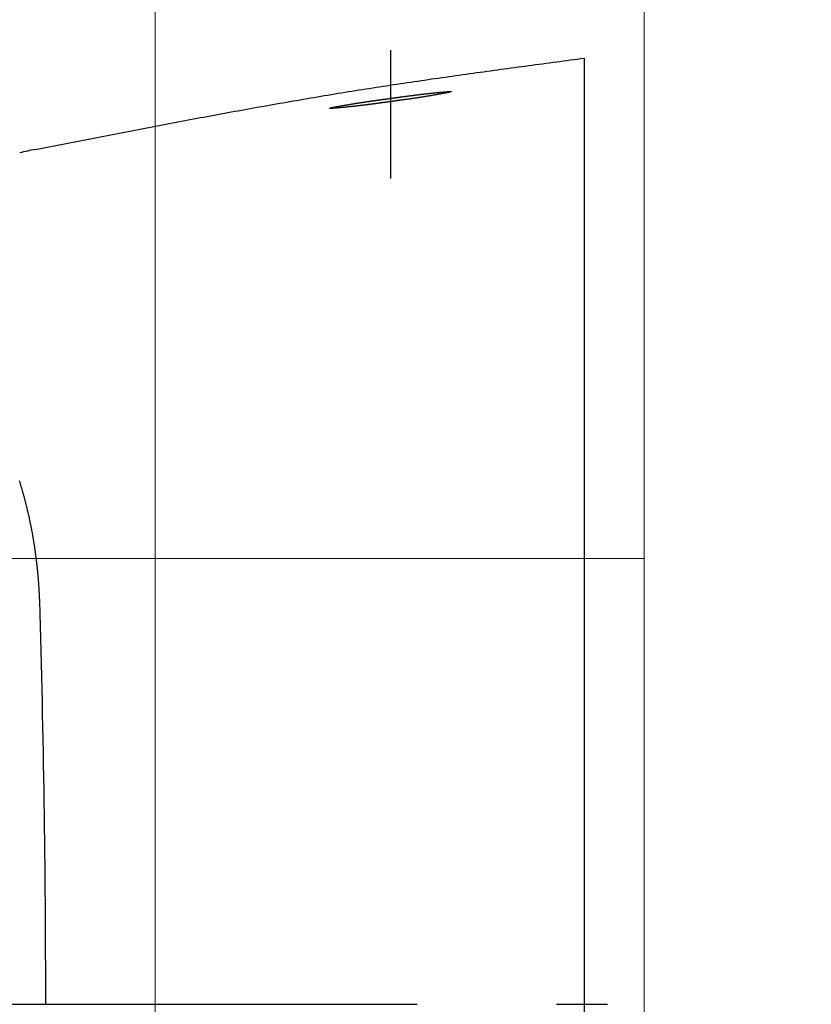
# Model space of a CAD drawing. Header units: millimetres. Extents: x -604189 to 881711, y -381903 to -7297.
# Tile 207 of 256: x -587876 to -587734, y -164962 to -164785. Entities that reach past the tile are written whole.
import ezdxf

# ---------------------------------------------------------------- set-up
doc = ezdxf.new("R2010")
doc.units = ezdxf.units.MM
doc.header["$LTSCALE"] = 100
for name, pattern in [('0.5_0.5', [1, 0.5, -0.5]), ('ACAD_ISO04W100', [30.5, 24, -3, 0.5, -3]), ('CENTER', [2, 1.25, -0.25, 0.25, -0.25])]:
    doc.linetypes.add(name, pattern=pattern)
doc.layers.get('Defpoints').update_dxf_attribs({"color": 30})
doc.layers.add('Konstrukcja - Ściany zew_Nr_Pióra__1', color=155, linetype='Continuous', lineweight=35)
doc.layers.add('strop osie', color=80, linetype='ACAD_ISO04W100', lineweight=5)
doc.layers.add('OPIS', color=7, linetype='Continuous')
doc.styles.get("Standard").update_dxf_attribs({"font": 'romans.shx', "width": 0.5})
doc.dimstyles.new('1 50', dxfattribs={"dimtxt": 150, "dimasz": 80, "dimexe": 1, "dimexo": 1, "dimgap": 20, "dimtad": 1, "dimdec": 0, "dimlfac": 0.1, "dimtxsty": 'Standard', "dimblk": 'ARCHTICK', "dimcen": 200, "dimclrd": 2, "dimadec": 1, "dimazin": 0, "dimtfac": 1, "dimtdec": 0, "dimtmove": 0, "dimatfit": 3, "dimldrblk": 'ARCHTICK', "dimfxl": 120, "dimfxlon": 1, "dimtfill": 1, "dimarcsym": 0})

# ---------------------------------------------------------------- blocks, each defined once
blk = doc.blocks.new('_ArchTick')
at = {"layer": 'strop osie', "color": 0, "const_width": 0.15}
blk.add_lwpolyline([(-0.5, -0.5), (0.5, 0.5)], dxfattribs=at)
blk = doc.blocks.new('*D3294')
at = {"layer": 'Defpoints', "color": 0, "linetype": 'ByBlock', "lineweight": 5, "transparency": 16777216}
for p in [(-595783.13, -159420.3), (-593748.92, -159420.3), (-552118.94, -179940.3)]:
    blk.add_point(p, dxfattribs=at)
at = {"layer": 'OPIS', "color": 0, "linetype": 'Continuous', "lineweight": -2, "transparency": 16777216}
for p, q in [((-595723.13, -159420.3), (-595784.13, -159420.3)), ((-595723.13, -179940.3), (-595784.13, -179940.3))]:
    blk.add_line(p, q, dxfattribs=at)
at = {"layer": 'OPIS', "color": 2, "lineweight": -2, "transparency": 16777216}
blk.add_line((-595783.13, -179940.3), (-595783.13, -159420.3), dxfattribs=at)
at = {"layer": 'OPIS', "color": 2, "linetype": 'ByBlock', "lineweight": -2, "transparency": 16777216, "xscale": 80, "yscale": 80, "zscale": 80}
for p, rotation in [((-595783.13, -159420.3), 90), ((-595783.13, -179940.3), 270)]:
    blk.add_blockref('_ArchTick', p, dxfattribs=dict(at, rotation=rotation))
at = {"layer": 'OPIS', "color": 0, "linetype": 'ByBlock', "lineweight": 13, "transparency": 16777216, "insert": (-595878.13, -169680.3), "char_height": 150, "attachment_point": 5, "rotation": 90, "bg_fill": 3, "box_fill_scale": 1.1, "bg_fill_color": 256, "bg_fill_true_color": 13158600, "bg_fill_transparency": 0}
blk.add_mtext('2052', dxfattribs=at)

msp = doc.modelspace()

# ---------------------------------------------------------------- hatches: boundary and pattern name
at = {"layer": 'OPIS', "linetype": 'ByBlock', "lineweight": 15}
h = msp.add_hatch(dxfattribs=at)
h.set_pattern_fill('ANSI37', color=0, scale=80, angle=45)
h.set_pattern_definition([(90, (-306927.96, 32475.8), (-254, 0), []), (180, (-306927.96, 32475.8), (-3e-14, -254), [])])
edge = h.paths.add_edge_path()
edge.add_arc((-587934.09, -167378.93), 50, 0, 90)
edge.add_line((-587934.09, -167328.93), (-588139.09, -167328.93))
edge.add_arc((-588139.09, -167378.93), 50, 89.9996, 180)
edge.add_line((-588189.09, -167378.93), (-588189.09, -167822.93))
edge.add_arc((-588139.09, -167822.93), 50, 180, 270)
edge.add_line((-588139.09, -167872.93), (-587934.09, -167872.93))
edge.add_arc((-587934.09, -167822.93), 50, 270.0014, 360)
edge.add_line((-587884.09, -167822.93), (-587884.09, -167378.93))
edge = h.paths.add_edge_path()
edge.add_arc((-587934.09, -167378.93), 50, 0, 90)
edge.add_line((-587934.09, -167328.93), (-588139.09, -167328.93))
edge.add_arc((-588139.09, -167378.93), 50, 89.9996, 180)
edge.add_line((-588189.09, -167378.93), (-588189.09, -167822.93))
edge.add_arc((-588139.09, -167822.93), 50, 180, 270)
edge.add_line((-588139.09, -167872.93), (-587934.09, -167872.93))
edge.add_arc((-587934.09, -167822.93), 50, 270.0014, 360)
edge.add_line((-587884.09, -167822.93), (-587884.09, -167378.93))
edge = h.paths.add_edge_path()
edge.add_line((-588244.09, -167300.93), (-587769.09, -167300.93))
edge.add_line((-587769.09, -167300.93), (-587769.09, -167900.93))
edge.add_line((-587769.09, -167900.93), (-588243.79, -167900.93))
edge.add_arc((-588244.09, -167892.94), 8, 180, 272.1285, ccw=False)
edge.add_line((-588252.09, -167892.94), (-588252.09, -167308.93))
edge.add_arc((-588244.09, -167308.93), 8, 90.0036, 180, ccw=False)
h.paths.add_polyline_path([(-589864.93, -164217.83), (-589865, -164223.09), (-589865.08, -164228.35), (-589865.16, -164233.62), (-589865.24, -164238.88), (-589865.32, -164244.14), (-589865.4, -164249.41), (-589865.49, -164254.67), (-589865.58, -164259.93), (-589865.67, -164265.19), (-589865.77, -164270.46), (-589865.86, -164275.72), (-589865.96, -164280.98), (-589866.06, -164286.24), (-589866.17, -164291.51), (-589866.28, -164296.77), (-589866.39, -164302.03), (-589866.5, -164307.29), (-589866.61, -164312.56), (-589866.73, -164317.82), (-589866.85, -164323.08), (-589866.97, -164328.34), (-589867.1, -164333.6), (-589867.22, -164338.87), (-589867.35, -164344.13), (-589867.49, -164349.39), (-589867.62, -164354.65), (-589867.76, -164359.91), (-589867.9, -164365.17), (-589868.04, -164370.44), (-589868.19, -164375.7), (-589868.34, -164380.96), (-589868.49, -164386.22), (-589868.64, -164391.48), (-589868.8, -164396.74), (-589868.95, -164402), (-590219.49, -164402), (-590219.66, -164396.2), (-590219.83, -164390.39), (-590220, -164384.59), (-590220.17, -164378.78), (-590220.33, -164372.98), (-590220.49, -164367.17), (-590220.64, -164361.36), (-590220.8, -164355.56), (-590220.95, -164349.75), (-590221.09, -164343.95), (-590221.23, -164338.14), (-590221.37, -164332.33), (-590221.51, -164326.53), (-590221.65, -164320.72), (-590221.78, -164314.91), (-590221.9, -164309.11), (-590222.03, -164303.3), (-590222.15, -164297.49), (-590222.27, -164291.69), (-590222.38, -164285.88), (-590222.5, -164280.07), (-590222.61, -164274.27), (-590222.71, -164268.46), (-590222.82, -164262.65), (-590222.92, -164256.85), (-590223.01, -164251.04), (-590223.11, -164245.23), (-590223.2, -164239.42), (-590223.29, -164233.62), (-590223.37, -164227.81), (-590223.45, -164222), (-590223.53, -164216.2), (-590223.61, -164210.39), (-590223.68, -164204.58), (-590223.75, -164198.77), (-590223.82, -164192.97), (-590223.88, -164187.16), (-590223.94, -164181.35), (-590224, -164175.54), (-590224.05, -164169.74), (-590224.1, -164163.93), (-590224.15, -164158.12), (-590224.19, -164152.31), (-590224.23, -164146.5), (-590224.27, -164140.7), (-590224.3, -164134.89), (-590224.33, -164129.08), (-590224.36, -164123.27), (-590224.39, -164117.46), (-590224.41, -164111.66), (-590224.44, -164105.85), (-590224.46, -164100.04), (-590224.47, -164094.23), (-590224.48, -164088.43), (-590224.47, -164082.62), (-590224.45, -164076.81), (-590224.41, -164071), (-590224.35, -164065.19), (-590224.27, -164059.39), (-590224.17, -164053.58), (-590224.05, -164047.77), (-590223.92, -164041.97), (-590223.76, -164036.16), (-590223.58, -164030.36), (-590223.38, -164024.55), (-590223.16, -164018.75), (-590222.91, -164012.94), (-590222.64, -164007.14), (-590222.34, -164001.34), (-590222.01, -163995.54), (-590221.64, -163989.75), (-590221.24, -163983.95), (-590220.8, -163978.16), (-590220.3, -163972.38), (-590219.75, -163966.59), (-590219.13, -163960.82), (-590218.42, -163955.06), (-590217.6, -163949.31), (-590216.67, -163943.57), (-590215.6, -163937.87), (-590214.36, -163932.19), (-590212.94, -163926.56), (-590211.3, -163920.99), (-590209.42, -163915.5), (-590207.25, -163910.11), (-590204.74, -163904.87), (-590201.87, -163899.82), (-590198.58, -163895.04), (-590194.85, -163890.59), (-590190.67, -163886.56), (-590186.11, -163882.98), (-590181.22, -163879.83), (-590176.1, -163877.11), (-590170.78, -163874.76), (-590165.34, -163872.76), (-590159.78, -163871.06), (-590154.15, -163869.64), (-590148.47, -163868.44), (-590142.75, -163867.44), (-590137, -163866.6), (-590131.23, -163865.9), (-590125.46, -163865.3), (-590119.67, -163864.78), (-590113.88, -163864.33), (-590108.09, -163863.96), (-590102.29, -163863.65), (-590096.49, -163863.39), (-590090.68, -163863.19), (-590084.87, -163863.03), (-590079.07, -163862.91), (-590073.26, -163862.82), (-590067.45, -163862.76), (-590061.65, -163862.73), (-590055.84, -163862.71), (-590050.03, -163862.7), (-590044.22, -163862.7), (-590038.96, -163862.7), (-590033.69, -163862.7), (-590028.43, -163862.72), (-590023.17, -163862.74), (-590017.9, -163862.79), (-590012.64, -163862.85), (-590007.38, -163862.94), (-590002.12, -163863.06), (-589996.86, -163863.22), (-589991.6, -163863.41), (-589986.34, -163863.64), (-589981.08, -163863.92), (-589975.83, -163864.25), (-589970.58, -163864.63), (-589965.33, -163865.08), (-589960.1, -163865.59), (-589954.86, -163866.17), (-589949.64, -163866.85), (-589944.44, -163867.64), (-589939.26, -163868.58), (-589934.12, -163869.68), (-589929.01, -163870.97), (-589923.97, -163872.47), (-589919.01, -163874.23), (-589914.15, -163876.26), (-589909.44, -163878.59), (-589904.9, -163881.25), (-589900.58, -163884.27), (-589896.55, -163887.65), (-589892.86, -163891.39), (-589889.53, -163895.47), (-589886.57, -163899.82), (-589883.95, -163904.39), (-589881.64, -163909.11), (-589879.61, -163913.97), (-589877.82, -163918.92), (-589876.24, -163923.94), (-589874.85, -163929.02), (-589873.64, -163934.14), (-589872.56, -163939.29), (-589871.62, -163944.47), (-589870.78, -163949.66), (-589870.05, -163954.88), (-589869.4, -163960.1), (-589868.82, -163965.33), (-589868.3, -163970.57), (-589867.84, -163975.81), (-589867.42, -163981.06), (-589867.04, -163986.31), (-589866.69, -163991.56), (-589866.36, -163996.81), (-589866.07, -164002.07), (-589865.8, -164007.32), (-589865.55, -164012.58), (-589865.32, -164017.84), (-589865.12, -164023.1), (-589864.93, -164028.36), (-589864.76, -164033.62), (-589864.61, -164038.88), (-589864.47, -164044.14), (-589864.35, -164049.41), (-589864.25, -164054.67), (-589864.17, -164059.93), (-589864.1, -164065.19), (-589864.04, -164070.46), (-589864, -164075.72), (-589863.98, -164080.98), (-589863.96, -164086.25), (-589863.96, -164091.51), (-589863.97, -164096.77), (-589863.99, -164102.04), (-589864.01, -164107.3), (-589864.03, -164112.56), (-589864.06, -164117.83), (-589864.08, -164123.09), (-589864.11, -164128.35), (-589864.13, -164133.62), (-589864.16, -164138.88), (-589864.2, -164144.14), (-589864.23, -164149.41), (-589864.27, -164154.67), (-589864.31, -164159.93), (-589864.35, -164165.2), (-589864.4, -164170.46), (-589864.45, -164175.72), (-589864.5, -164180.99), (-589864.55, -164186.25), (-589864.61, -164191.51), (-589864.67, -164196.78), (-589864.73, -164202.04), (-589864.79, -164207.3), (-589864.86, -164212.57)])
h.paths.add_polyline_path([(-590463.92, -164407.05), (-587763.92, -164407.05), (-587763.92, -162910.78), (-590463.92, -162910.78)])
h.paths.add_polyline_path([(-590295.72, -164839.22), (-590289.91, -164839.13), (-590284.1, -164839.03), (-590278.3, -164838.94), (-590272.49, -164838.85), (-590266.68, -164838.77), (-590260.87, -164838.69), (-590255.07, -164838.61), (-590249.26, -164838.53), (-590243.45, -164838.46), (-590237.64, -164838.39), (-590231.84, -164838.32), (-590226.03, -164838.26), (-590220.22, -164838.2), (-590214.41, -164838.14), (-590208.61, -164838.09), (-590202.8, -164838.04), (-590196.99, -164837.99), (-590191.18, -164837.95), (-590185.37, -164837.91), (-590179.57, -164837.87), (-590173.76, -164837.84), (-590167.95, -164837.81), (-590162.14, -164837.78), (-590156.34, -164837.75), (-590150.53, -164837.73), (-590144.72, -164837.7), (-590138.91, -164837.68), (-590133.1, -164837.67), (-590127.3, -164837.66), (-590121.49, -164837.67), (-590115.68, -164837.69), (-590109.87, -164837.73), (-590104.06, -164837.79), (-590098.26, -164837.87), (-590092.45, -164837.97), (-590086.64, -164838.09), (-590080.84, -164838.22), (-590075.03, -164838.38), (-590069.23, -164838.56), (-590063.42, -164838.76), (-590057.62, -164838.98), (-590051.81, -164839.23), (-590046.01, -164839.5), (-590040.21, -164839.8), (-590034.41, -164840.13), (-590028.62, -164840.5), (-590022.82, -164840.9), (-590017.03, -164841.35), (-590011.25, -164841.84), (-590005.46, -164842.39), (-589999.69, -164843.01), (-589993.93, -164843.72), (-589988.18, -164844.54), (-589982.44, -164845.47), (-589976.74, -164846.54), (-589971.06, -164847.78), (-589965.43, -164849.2), (-589959.86, -164850.84), (-589954.37, -164852.72), (-589948.98, -164854.9), (-589943.74, -164857.4), (-589938.69, -164860.27), (-589933.91, -164863.56), (-589929.46, -164867.29), (-589925.43, -164871.47), (-589921.85, -164876.04), (-589918.7, -164880.92), (-589915.98, -164886.04), (-589913.63, -164891.36), (-589911.63, -164896.8), (-589909.93, -164902.36), (-589908.51, -164907.99), (-589907.31, -164913.67), (-589906.31, -164919.39), (-589905.47, -164925.14), (-589904.77, -164930.91), (-589904.17, -164936.68), (-589903.65, -164942.47), (-589903.2, -164948.26), (-589902.83, -164954.05), (-589902.52, -164959.85), (-589902.26, -164965.66), (-589902.06, -164971.46), (-589901.9, -164977.27), (-589901.78, -164983.07), (-589901.69, -164988.88), (-589901.63, -164994.69), (-589901.6, -165000.5), (-589901.58, -165006.3), (-589901.57, -165012.11), (-589901.57, -165017.92), (-589901.57, -165023.18), (-589901.57, -165028.45), (-589901.59, -165033.71), (-589901.61, -165038.97), (-589901.66, -165044.24), (-589901.72, -165049.5), (-589901.81, -165054.76), (-589901.93, -165060.02), (-589902.09, -165065.29), (-589902.28, -165070.55), (-589902.51, -165075.8), (-589902.79, -165081.06), (-589903.12, -165086.31), (-589903.5, -165091.56), (-589903.95, -165096.81), (-589904.46, -165102.05), (-589905.04, -165107.28), (-589905.72, -165112.5), (-589906.51, -165117.7), (-589907.45, -165122.88), (-589908.55, -165128.03), (-589909.84, -165133.13), (-589911.34, -165138.17), (-589913.1, -165143.13), (-589915.13, -165147.99), (-589917.46, -165152.71), (-589920.12, -165157.24), (-589923.14, -165161.56), (-589926.52, -165165.59), (-589930.26, -165169.28), (-589934.34, -165172.61), (-589938.69, -165175.57), (-589943.26, -165178.19), (-589947.98, -165180.5), (-589952.84, -165182.53), (-589957.79, -165184.32), (-589962.81, -165185.9), (-589967.89, -165187.29), (-589973.01, -165188.51), (-589978.16, -165189.58), (-589983.34, -165190.52), (-589988.53, -165191.36), (-589993.75, -165192.09), (-589998.97, -165192.74), (-590004.2, -165193.32), (-590009.44, -165193.84), (-590014.68, -165194.3), (-590019.93, -165194.72), (-590025.18, -165195.1), (-590030.43, -165195.46), (-590035.68, -165195.78), (-590040.94, -165196.07), (-590046.19, -165196.34), (-590051.45, -165196.59), (-590056.71, -165196.82), (-590061.97, -165197.03), (-590067.23, -165197.21), (-590072.49, -165197.38), (-590077.75, -165197.53), (-590083.01, -165197.67), (-590088.28, -165197.79), (-590093.54, -165197.89), (-590098.8, -165197.97), (-590104.06, -165198.05), (-590109.33, -165198.1), (-590114.59, -165198.14), (-590119.85, -165198.17), (-590125.12, -165198.18), (-590130.38, -165198.18), (-590135.64, -165198.17), (-590140.91, -165198.15), (-590146.17, -165198.13), (-590151.43, -165198.11), (-590156.7, -165198.08), (-590161.96, -165198.06), (-590167.22, -165198.03), (-590172.49, -165198.01), (-590177.75, -165197.98), (-590183.01, -165197.94), (-590188.28, -165197.91), (-590193.54, -165197.87), (-590198.8, -165197.83), (-590204.07, -165197.79), (-590209.33, -165197.74), (-590214.59, -165197.69), (-590219.86, -165197.64), (-590225.12, -165197.59), (-590230.38, -165197.53), (-590235.65, -165197.47), (-590240.91, -165197.41), (-590246.17, -165197.35), (-590251.44, -165197.28), (-590256.7, -165197.21), (-590261.96, -165197.14), (-590267.23, -165197.06), (-590272.49, -165196.99), (-590277.75, -165196.91), (-590283.01, -165196.82), (-590288.28, -165196.74), (-590293.54, -165196.65), (-590298.8, -165196.56), (-590304.06, -165196.47), (-590309.33, -165196.38), (-590314.59, -165196.28), (-590319.85, -165196.18), (-590325.11, -165196.08), (-590330.38, -165195.97), (-590335.64, -165195.86), (-590340.9, -165195.76), (-590346.16, -165195.64), (-590351.43, -165195.53), (-590356.69, -165195.41), (-590361.95, -165195.29), (-590367.21, -165195.17), (-590372.47, -165195.04), (-590377.74, -165194.92), (-590383, -165194.79), (-590388.26, -165194.65), (-590393.52, -165194.52), (-590398.78, -165194.38), (-590404.04, -165194.24), (-590409.31, -165194.1), (-590414.57, -165193.95), (-590419.83, -165193.8), (-590425.09, -165193.65), (-590430.35, -165193.5), (-590435.61, -165193.35), (-590440.87, -165193.19), (-590440.87, -164842.65), (-590435.07, -164842.48), (-590429.26, -164842.31), (-590423.46, -164842.14), (-590417.65, -164841.97), (-590411.85, -164841.81), (-590406.04, -164841.65), (-590400.23, -164841.5), (-590394.43, -164841.35), (-590388.62, -164841.2), (-590382.82, -164841.05), (-590377.01, -164840.91), (-590371.2, -164840.77), (-590365.4, -164840.63), (-590359.59, -164840.5), (-590353.78, -164840.36), (-590347.98, -164840.24), (-590342.17, -164840.11), (-590336.37, -164839.99), (-590330.56, -164839.87), (-590324.75, -164839.76), (-590318.94, -164839.64), (-590313.14, -164839.53), (-590307.33, -164839.43), (-590301.52, -164839.32)])
edge = h.paths.add_edge_path()
edge.add_arc((-590093.92, -162268.54), 50, 0, 90.0004)
edge.add_line((-590093.92, -162218.54), (-590298.92, -162218.54))
edge.add_arc((-590298.92, -162268.54), 50, 90.0009, 180)
edge.add_line((-590348.92, -162268.54), (-590348.92, -162712.54))
edge.add_arc((-590298.92, -162712.54), 50, 180, 270.0022)
edge.add_line((-590298.92, -162762.54), (-590093.92, -162762.54))
edge.add_arc((-590093.92, -162712.54), 50, 270.0009, 360)
edge.add_line((-590043.92, -162712.54), (-590043.92, -162268.54))
edge = h.paths.add_edge_path()
edge.add_arc((-590093.92, -161668.54), 50, 0, 90.0004)
edge.add_line((-590093.92, -161618.54), (-590298.92, -161618.54))
edge.add_arc((-590298.92, -161668.54), 50, 90.0009, 180)
edge.add_line((-590348.92, -161668.54), (-590348.92, -162112.54))
edge.add_arc((-590298.92, -162112.54), 50, 180, 270.0022)
edge.add_line((-590298.92, -162162.54), (-590093.92, -162162.54))
edge.add_arc((-590093.92, -162112.54), 50, 270.0009, 360)
edge.add_line((-590043.92, -162112.54), (-590043.92, -161668.54))
h.paths.add_polyline_path([(-590463.92, -162790.54), (-587763.92, -162790.54), (-587763.92, -161590.54), (-590463.92, -161590.54)])
edge = h.paths.add_edge_path()
edge.add_arc((-588139.09, -168270), 50, 89.9996, 180)
edge.add_line((-588189.09, -168270), (-588189.09, -168714))
edge.add_arc((-588139.09, -168714), 50, 180, 270)
edge.add_line((-588139.09, -168764), (-587934.09, -168764))
edge.add_arc((-587934.09, -168714), 50, 270.0014, 360)
edge.add_line((-587884.09, -168714), (-587884.09, -168270))
edge.add_arc((-587934.09, -168270), 50, 0, 90)
edge.add_line((-587934.09, -168220), (-588139.09, -168220))
edge = h.paths.add_edge_path()
edge.add_arc((-587934.09, -169161.08), 50, 0, 90)
edge.add_line((-587934.09, -169111.08), (-588139.09, -169111.08))
edge.add_arc((-588139.09, -169161.08), 50, 89.9996, 180)
edge.add_line((-588189.09, -169161.08), (-588189.09, -169605.08))
edge.add_arc((-588139.09, -169605.08), 50, 180, 270)
edge.add_line((-588139.09, -169655.08), (-587934.09, -169655.08))
edge.add_arc((-587934.09, -169605.08), 50, 270.0014, 360)
edge.add_line((-587884.09, -169605.08), (-587884.09, -169161.08))
edge = h.paths.add_edge_path()
edge.add_arc((-588139.09, -170052.15), 50, 89.9996, 180)
edge.add_line((-588189.09, -170052.15), (-588189.09, -170496.15))
edge.add_arc((-588139.09, -170496.15), 50, 180, 270)
edge.add_line((-588139.09, -170546.15), (-587934.09, -170546.15))
edge.add_arc((-587934.09, -170496.15), 50, 270.0014, 360)
edge.add_line((-587884.09, -170496.15), (-587884.09, -170052.15))
edge.add_arc((-587934.09, -170052.15), 50, 0, 90)
edge.add_line((-587934.09, -170002.15), (-588139.09, -170002.15))
edge = h.paths.add_edge_path()
edge.add_arc((-588139.09, -170943.22), 50, 89.9996, 180)
edge.add_line((-588189.09, -170943.22), (-588189.09, -171387.22))
edge.add_arc((-588139.09, -171387.22), 50, 180, 270)
edge.add_line((-588139.09, -171437.22), (-587934.09, -171437.22))
edge.add_arc((-587934.09, -171387.22), 50, 270.0014, 360)
edge.add_line((-587884.09, -171387.22), (-587884.09, -170943.22))
edge.add_arc((-587934.09, -170943.22), 50, 0, 90)
edge.add_line((-587934.09, -170893.22), (-588139.09, -170893.22))
h.paths.add_polyline_path([(-587763.92, -164527.29), (-590463.92, -164527.29), (-590463.92, -171970.3), (-587763.92, -171970.3)])

# ---------------------------------------------------------------- linework, layer by layer
at = {"layer": 'Konstrukcja - Ściany zew_Nr_Pióra__1', "color": 0, "linetype": 'Continuous', "lineweight": 18}
msp.add_line((-587763.92, -165730.54), (-587763.92, -161590.54), dxfattribs=at)

# ---------------------------------------------------------------- next in the draw order: dimensions: what is measured, and where the dimension line sits
at = {"layer": 'OPIS', "color": 0, "linetype": 'ByBlock', "lineweight": 13}
dim = msp.add_linear_dim(base=(-595783.13, -159420.3), p1=(-552118.94, -179940.3), p2=(-593748.92, -159420.3), angle=90, dimstyle='1 50', override={"dimtmove": 1, "dimfxl": 60, "dimarcsym": 1}, dxfattribs=at)
dim.commit()
dim.dimension.update_dxf_attribs({"geometry": '*D3294', "text_midpoint": (-595878.13, -169680.3)})

# ---------------------------------------------------------------- next in the draw order: hatches: boundary and pattern name
at = {"layer": 'OPIS', "linetype": '0.5_0.5', "lineweight": 13}
h = msp.add_hatch(dxfattribs=at)
h.set_pattern_fill('ANSI37', color=0, scale=130)
h.set_pattern_definition([(45, (-597218.54, 256668.8), (-291.85832, 291.85832), []), (135, (-597218.54, 256668.8), (-291.85832, -291.85832), [])])
edge = h.paths.add_edge_path(flags=16)
edge.add_line((-570958.92, -168985.28), (-571058.92, -168985.28))
edge.add_line((-571058.92, -168985.28), (-572598.92, -168985.28))
edge.add_line((-572598.92, -168985.28), (-572598.92, -170470.3))
edge.add_line((-572598.92, -170470.3), (-570825.76, -170470.3))
edge.add_arc((-570508.92, -170339.1), 342.94, 180, 202.4936, ccw=False)
edge.add_arc((-570508.92, -170339.1), 342.94, 90, 180, ccw=False)
edge.add_line((-570508.92, -169996.16), (-570508.92, -169764.7))
edge.add_arc((-570058.92, -168985.28), 900, 180, 240, ccw=False)
edge = h.paths.add_edge_path(flags=17)
edge.add_line((-569358.92, -170085.28), (-569358.92, -168985.28))
edge.add_line((-569358.92, -168985.28), (-569358.92, -168985.28))
edge.add_line((-569358.92, -168985.28), (-569958.92, -168985.28))
edge.add_line((-569958.92, -168985.28), (-570058.92, -168985.28))
edge.add_line((-570058.92, -168985.28), (-570058.92, -168925.28))
edge.add_line((-570058.92, -168925.28), (-569958.92, -168925.28))
edge.add_line((-569958.92, -168925.28), (-569958.92, -168865.28))
edge.add_line((-569958.92, -168865.28), (-569358.92, -168865.28))
edge.add_line((-569358.92, -168865.28), (-569358.92, -166865.28))
edge.add_line((-569358.92, -166865.28), (-574098.92, -166865.29))
edge.add_line((-574098.92, -166865.29), (-574098.91, -171970.3))
edge.add_line((-574098.91, -171970.3), (-572608.91, -171970.3))
edge.add_line((-572608.91, -171970.3), (-571504.91, -170590.3))
edge.add_line((-571504.91, -170590.3), (-572718.92, -170590.3))
edge.add_line((-572718.92, -170590.3), (-572718.92, -168865.28))
edge.add_line((-572718.92, -168865.28), (-571058.92, -168865.28))
edge.add_line((-571058.92, -168865.28), (-571058.92, -168925.28))
edge.add_line((-571058.92, -168925.28), (-570958.92, -168925.28))
edge.add_line((-570958.92, -168925.28), (-570958.92, -168985.28))
edge.add_arc((-570058.92, -168985.28), 900, 180, 240)
edge.add_line((-570508.92, -169764.7), (-570508.92, -169996.16))
edge.add_arc((-570508.92, -170339.1), 342.94, 0, 90, ccw=False)
edge.add_arc((-570508.92, -170339.1), 342.94, 208.9799, 360, ccw=False)
edge.add_line((-570808.91, -170505.25), (-570808.91, -171171.09))
edge.add_arc((-570808.91, -171220.3), 49.21, 0, 90, ccw=False)
edge.add_arc((-570808.91, -171220.3), 49.21, 270, 360, ccw=False)
edge.add_line((-570808.91, -171269.51), (-570808.91, -171970.3))
edge.add_line((-570808.91, -171970.3), (-569358.91, -171970.3))
edge.add_line((-569358.91, -171970.3), (-569358.92, -170085.28))
h.paths.add_polyline_path([(-561118.92, -159870.3), (-590334.66, -159870.3), (-590334.66, -161470.3), (-562318.92, -161470.3), (-562318.92, -172095.29), (-561118.92, -172095.29), (-561118.92, -168350.3), (-552073.92, -168350.3), (-552073.92, -167150.3), (-561118.92, -167150.3)])
h.paths.add_polyline_path([(-572856.93, -169813.68), (-569451.07, -169813.68), (-569451.07, -169408.68), (-572856.93, -169408.68)], flags=16)

# ---------------------------------------------------------------- next in the draw order: linework, layer by layer
at = {"color": 0, "linetype": 'ByBlock'}
msp.add_lwpolyline([(-587774.73, -164792.15), (-587774.73, -165132.16)], dxfattribs=at)
for points in [[(-587873.31, -164808.57, 0.024582), (-587876.1, -164809.19)], [(-587871.42, -164962.15, 0.007517), (-587872.51, -164889.66)]]:
    msp.add_lwpolyline(points, format="xyb", dxfattribs=at)
at = {"color": 0}
for points in [[(-587873.31, -164808.57, 0), (-587872.69, -164808.45, 0), (-587872.07, -164808.33, 0), (-587871.45, -164808.21, 0), (-587870.84, -164808.09, 0), (-587870.22, -164807.97, 0), (-587869.6, -164807.85, 0), (-587868.99, -164807.72, 0), (-587868.37, -164807.6, 0), (-587867.75, -164807.48, 0), (-587867.13, -164807.36, 0), (-587866.52, -164807.24, 0), (-587865.9, -164807.12, 0), (-587865.28, -164807, 0), (-587864.67, -164806.88, 0), (-587864.05, -164806.76, 0), (-587863.43, -164806.64, 0), (-587862.81, -164806.52, 0), (-587862.2, -164806.39, 0), (-587861.58, -164806.27, 0), (-587860.96, -164806.15, 0), (-587860.35, -164806.03, 0), (-587859.73, -164805.91, 0), (-587859.11, -164805.79, 0), (-587858.49, -164805.67, 0), (-587857.88, -164805.55, 0), (-587857.26, -164805.43, 0), (-587856.64, -164805.31, 0), (-587856.02, -164805.2, 0), (-587855.41, -164805.08, 0), (-587854.79, -164804.96, 0), (-587854.17, -164804.84, 0), (-587853.55, -164804.72, 0), (-587852.94, -164804.6, 0), (-587852.32, -164804.48, 0), (-587851.7, -164804.36, 0), (-587851.08, -164804.25, 0), (-587850.47, -164804.13, 0), (-587849.85, -164804.01, 0), (-587849.23, -164803.89, 0), (-587848.61, -164803.78, 0), (-587848, -164803.66, 0), (-587847.38, -164803.54, 0), (-587846.76, -164803.42, 0), (-587846.14, -164803.31, 0), (-587845.52, -164803.19, 0), (-587844.91, -164803.08, 0), (-587844.29, -164802.96, 0), (-587843.67, -164802.84, 0), (-587843.05, -164802.73, 0), (-587842.43, -164802.61, 0), (-587841.82, -164802.5, 0), (-587841.2, -164802.38, 0), (-587840.58, -164802.27, 0), (-587839.96, -164802.16, 0), (-587839.34, -164802.04, 0), (-587838.73, -164801.93, 0), (-587838.11, -164801.82, 0), (-587837.49, -164801.7, 0), (-587836.87, -164801.59, 0), (-587836.25, -164801.48, 0), (-587835.63, -164801.37, 0), (-587835.01, -164801.25, 0), (-587834.4, -164801.14, 0), (-587833.78, -164801.03, 0), (-587833.16, -164800.92, 0), (-587832.54, -164800.81, 0), (-587831.92, -164800.7, 0), (-587831.3, -164800.59, 0), (-587830.68, -164800.48, 0), (-587830.06, -164800.37, 0), (-587829.44, -164800.26, 0), (-587828.83, -164800.15, 0), (-587828.21, -164800.05, 0), (-587827.59, -164799.94, 0), (-587826.97, -164799.83, 0), (-587826.35, -164799.73, 0), (-587825.73, -164799.62, 0), (-587825.11, -164799.51, 0), (-587824.49, -164799.41, 0), (-587823.87, -164799.3, 0), (-587823.25, -164799.2, 0), (-587822.63, -164799.09, 0), (-587822.01, -164798.99, 0), (-587821.39, -164798.88, 0), (-587820.77, -164798.78, 0), (-587820.15, -164798.68, 0), (-587819.53, -164798.58, 0), (-587818.91, -164798.47, 0), (-587818.29, -164798.37, 0), (-587817.67, -164798.27, 0), (-587817.05, -164798.17, 0), (-587816.43, -164798.07, 0), (-587815.81, -164797.97, 0), (-587815.19, -164797.87, 0), (-587814.57, -164797.77, 0), (-587813.95, -164797.68, 0), (-587813.32, -164797.58, 0), (-587812.7, -164797.48, 0), (-587812.08, -164797.38, 0), (-587811.46, -164797.29, 0), (-587810.84, -164797.19, 0), (-587810.22, -164797.1, 0), (-587809.6, -164797, 0), (-587808.98, -164796.91, 0), (-587808.35, -164796.81, 0), (-587807.73, -164796.72, 0), (-587807.11, -164796.63, 0), (-587806.49, -164796.53, 0), (-587805.87, -164796.44, 0), (-587805.25, -164796.35, 0), (-587804.62, -164796.26, 0), (-587804, -164796.17, 0), (-587803.38, -164796.08, 0), (-587802.76, -164795.99, 0), (-587802.14, -164795.89, 0), (-587801.51, -164795.81, 0), (-587800.89, -164795.72, 0), (-587800.27, -164795.63, 0), (-587799.65, -164795.54, 0), (-587799.02, -164795.45, 0), (-587798.4, -164795.36, 0), (-587797.78, -164795.27, 0), (-587797.16, -164795.18, 0), (-587796.53, -164795.1, 0), (-587795.91, -164795.01, 0), (-587795.29, -164794.92, 0), (-587794.67, -164794.84, 0), (-587794.04, -164794.75, 0), (-587793.42, -164794.66, 0), (-587792.8, -164794.58, 0), (-587792.18, -164794.49, 0), (-587791.55, -164794.41, 0), (-587790.93, -164794.32, 0), (-587790.31, -164794.24, 0), (-587789.68, -164794.15, 0), (-587789.06, -164794.07, 0), (-587788.44, -164793.98, 0), (-587787.81, -164793.9, 0), (-587787.19, -164793.81, 0), (-587786.57, -164793.73, 0), (-587785.95, -164793.65, 0), (-587785.32, -164793.56, 0), (-587784.7, -164793.48, 0), (-587784.08, -164793.4, 0), (-587783.45, -164793.31, 0), (-587782.83, -164793.23, 0), (-587782.21, -164793.15, 0), (-587781.58, -164793.06, 0), (-587780.96, -164792.98, 0), (-587780.34, -164792.9, 0), (-587779.71, -164792.81, 0), (-587779.09, -164792.73, 0), (-587778.47, -164792.65, 0), (-587777.84, -164792.57, 0), (-587777.22, -164792.48, 0), (-587776.6, -164792.4, 0), (-587775.97, -164792.32, 0), (-587775.35, -164792.24, 0), (-587774.73, -164792.15, 0)], [(-587812.66, -164799.81, 0), (-587812.57, -164799.79, 0), (-587812.47, -164799.78, 0), (-587812.38, -164799.77, 0), (-587812.29, -164799.75, 0), (-587812.2, -164799.74, 0), (-587812.11, -164799.73, 0), (-587812.02, -164799.72, 0), (-587811.93, -164799.7, 0), (-587811.84, -164799.69, 0), (-587811.75, -164799.68, 0), (-587811.67, -164799.67, 0), (-587811.58, -164799.66, 0), (-587811.49, -164799.65, 0), (-587811.41, -164799.63, 0), (-587811.32, -164799.62, 0), (-587811.24, -164799.61, 0), (-587811.15, -164799.6, 0), (-587811.07, -164799.59, 0), (-587810.98, -164799.58, 0), (-587810.9, -164799.57, 0), (-587810.81, -164799.55, 0), (-587810.73, -164799.54, 0), (-587810.65, -164799.53, 0), (-587810.57, -164799.52, 0), (-587810.48, -164799.51, 0), (-587810.4, -164799.5, 0), (-587810.32, -164799.49, 0), (-587810.24, -164799.48, 0), (-587810.16, -164799.47, 0), (-587810.07, -164799.45, 0), (-587809.99, -164799.44, 0), (-587809.91, -164799.43, 0), (-587809.83, -164799.42, 0), (-587809.75, -164799.41, 0), (-587809.67, -164799.4, 0), (-587809.59, -164799.39, 0), (-587809.51, -164799.38, 0), (-587809.43, -164799.37, 0), (-587809.34, -164799.35, 0), (-587809.26, -164799.34, 0), (-587809.18, -164799.33, 0), (-587809.1, -164799.32, 0), (-587809.02, -164799.31, 0), (-587808.94, -164799.3, 0), (-587808.86, -164799.29, 0), (-587808.78, -164799.28, 0), (-587808.69, -164799.26, 0), (-587808.61, -164799.25, 0), (-587808.53, -164799.24, 0), (-587808.45, -164799.23, 0), (-587808.36, -164799.22, 0), (-587808.28, -164799.21, 0), (-587808.2, -164799.19, 0), (-587808.11, -164799.18, 0), (-587808.03, -164799.17, 0), (-587807.95, -164799.16, 0), (-587807.86, -164799.15, 0), (-587807.78, -164799.14, 0), (-587807.69, -164799.12, 0), (-587807.6, -164799.11, 0), (-587807.52, -164799.1, 0), (-587807.43, -164799.09, 0), (-587807.34, -164799.08, 0), (-587807.25, -164799.06, 0), (-587807.17, -164799.05, 0), (-587807.08, -164799.04, 0), (-587806.99, -164799.03, 0), (-587806.9, -164799.01, 0), (-587806.81, -164799, 0), (-587806.72, -164798.99, 0), (-587806.62, -164798.98, 0), (-587806.53, -164798.96, 0), (-587806.44, -164798.95, 0), (-587806.34, -164798.94, 0), (-587806.25, -164798.93, 0), (-587806.15, -164798.91, 0), (-587806.06, -164798.9, 0), (-587805.96, -164798.89, 0), (-587805.86, -164798.88, 0), (-587805.76, -164798.86, 0), (-587805.66, -164798.85, 0), (-587805.56, -164798.84, 0), (-587805.46, -164798.83, 0), (-587805.36, -164798.81, 0), (-587805.26, -164798.8, 0), (-587805.15, -164798.79, 0), (-587805.05, -164798.77, 0), (-587804.94, -164798.76, 0), (-587804.84, -164798.75, 0), (-587804.73, -164798.73, 0), (-587804.62, -164798.72, 0), (-587804.51, -164798.71, 0), (-587804.4, -164798.69, 0), (-587804.29, -164798.68, 0), (-587804.17, -164798.67, 0), (-587804.06, -164798.65, 0), (-587803.94, -164798.64, 0), (-587803.83, -164798.63, 0), (-587803.71, -164798.61, 0), (-587803.59, -164798.6, 0), (-587803.47, -164798.59, 0), (-587803.35, -164798.57, 0), (-587803.23, -164798.56, 0), (-587803.1, -164798.55, 0), (-587802.98, -164798.53, 0), (-587802.85, -164798.52, 0), (-587802.72, -164798.5, 0), (-587802.59, -164798.49, 0), (-587802.46, -164798.48, 0), (-587802.33, -164798.46, 0), (-587802.2, -164798.45, 0), (-587802.06, -164798.43, 0), (-587801.93, -164798.42, 0), (-587801.79, -164798.41, 0), (-587801.65, -164798.39, 0), (-587801.51, -164798.38, 0), (-587801.37, -164798.36, 0), (-587801.23, -164798.35, 0), (-587801.08, -164798.34, 0), (-587800.94, -164798.32, 0), (-587800.8, -164798.31, 0), (-587800.67, -164798.29, 0), (-587800.53, -164798.28, 0), (-587800.39, -164798.27, 0), (-587800.26, -164798.26, 0), (-587800.13, -164798.25, 0), (-587800, -164798.23, 0), (-587799.88, -164798.22, 0), (-587799.76, -164798.21, 0), (-587799.64, -164798.2, 0), (-587799.53, -164798.2, 0), (-587799.42, -164798.19, 0), (-587799.32, -164798.18, 0), (-587799.22, -164798.17, 0), (-587799.13, -164798.17, 0), (-587799.05, -164798.16, 0), (-587798.97, -164798.16, 0), (-587798.9, -164798.16, 0), (-587798.83, -164798.16, 0), (-587798.78, -164798.16, 0), (-587798.73, -164798.16, 0), (-587798.69, -164798.16, 0), (-587798.66, -164798.16, 0), (-587798.64, -164798.17, 0), (-587798.63, -164798.17, 0), (-587798.63, -164798.18, 0), (-587798.64, -164798.19, 0), (-587798.65, -164798.2, 0), (-587798.68, -164798.21, 0), (-587798.72, -164798.22, 0), (-587798.76, -164798.23, 0), (-587798.81, -164798.25, 0), (-587798.87, -164798.26, 0), (-587798.94, -164798.28, 0), (-587799.01, -164798.3, 0), (-587799.1, -164798.31, 0), (-587799.18, -164798.33, 0), (-587799.28, -164798.35, 0), (-587799.38, -164798.37, 0), (-587799.48, -164798.39, 0), (-587799.59, -164798.42, 0), (-587799.7, -164798.44, 0), (-587799.82, -164798.46, 0), (-587799.94, -164798.48, 0), (-587800.07, -164798.51, 0), (-587800.2, -164798.53, 0), (-587800.33, -164798.55, 0), (-587800.46, -164798.58, 0), (-587800.6, -164798.6, 0), (-587800.73, -164798.63, 0), (-587800.87, -164798.65, 0), (-587801.01, -164798.68, 0), (-587801.15, -164798.7, 0), (-587801.29, -164798.73, 0), (-587801.43, -164798.75, 0), (-587801.57, -164798.77, 0), (-587801.71, -164798.8, 0), (-587801.85, -164798.82, 0), (-587801.99, -164798.84, 0), (-587802.12, -164798.87, 0), (-587802.25, -164798.89, 0), (-587802.39, -164798.91, 0), (-587802.52, -164798.93, 0), (-587802.65, -164798.96, 0), (-587802.77, -164798.98, 0), (-587802.9, -164799, 0), (-587803.03, -164799.02, 0), (-587803.15, -164799.04, 0), (-587803.27, -164799.06, 0), (-587803.4, -164799.08, 0), (-587803.52, -164799.1, 0), (-587803.64, -164799.12, 0), (-587803.75, -164799.13, 0), (-587803.87, -164799.15, 0), (-587803.99, -164799.17, 0), (-587804.1, -164799.19, 0), (-587804.21, -164799.21, 0), (-587804.33, -164799.22, 0), (-587804.44, -164799.24, 0), (-587804.55, -164799.26, 0), (-587804.66, -164799.27, 0), (-587804.76, -164799.29, 0), (-587804.87, -164799.31, 0), (-587804.98, -164799.32, 0), (-587805.08, -164799.34, 0), (-587805.19, -164799.35, 0), (-587805.29, -164799.37, 0), (-587805.39, -164799.39, 0), (-587805.49, -164799.4, 0), (-587805.59, -164799.41, 0), (-587805.69, -164799.43, 0), (-587805.79, -164799.44, 0), (-587805.89, -164799.46, 0), (-587805.99, -164799.47, 0), (-587806.08, -164799.49, 0), (-587806.18, -164799.5, 0), (-587806.28, -164799.51, 0), (-587806.37, -164799.53, 0), (-587806.46, -164799.54, 0), (-587806.56, -164799.55, 0), (-587806.65, -164799.57, 0), (-587806.74, -164799.58, 0), (-587806.83, -164799.59, 0), (-587806.92, -164799.6, 0), (-587807.01, -164799.62, 0), (-587807.1, -164799.63, 0), (-587807.19, -164799.64, 0), (-587807.28, -164799.65, 0), (-587807.36, -164799.66, 0), (-587807.45, -164799.68, 0), (-587807.54, -164799.69, 0), (-587807.62, -164799.7, 0), (-587807.71, -164799.71, 0), (-587807.8, -164799.72, 0), (-587807.88, -164799.73, 0), (-587807.96, -164799.74, 0), (-587808.05, -164799.76, 0), (-587808.13, -164799.77, 0), (-587808.22, -164799.78, 0), (-587808.3, -164799.79, 0), (-587808.38, -164799.8, 0), (-587808.47, -164799.81, 0), (-587808.55, -164799.82, 0), (-587808.63, -164799.83, 0), (-587808.71, -164799.85, 0), (-587808.79, -164799.86, 0), (-587808.88, -164799.87, 0), (-587808.96, -164799.88, 0), (-587809.04, -164799.89, 0), (-587809.12, -164799.9, 0), (-587809.2, -164799.91, 0), (-587809.28, -164799.92, 0), (-587809.36, -164799.93, 0), (-587809.44, -164799.94, 0), (-587809.53, -164799.96, 0)], [(-587809.53, -164799.96, 0), (-587809.59, -164799.96, 0), (-587809.66, -164799.97, 0), (-587809.72, -164799.98, 0), (-587809.79, -164799.99, 0), (-587809.85, -164800, 0), (-587809.92, -164800.01, 0), (-587809.99, -164800.02, 0), (-587810.05, -164800.03, 0), (-587810.12, -164800.04, 0), (-587810.19, -164800.05, 0), (-587810.25, -164800.06, 0), (-587810.32, -164800.07, 0), (-587810.39, -164800.08, 0), (-587810.45, -164800.08, 0), (-587810.52, -164800.09, 0), (-587810.59, -164800.1, 0), (-587810.65, -164800.11, 0), (-587810.72, -164800.12, 0), (-587810.79, -164800.13, 0), (-587810.86, -164800.14, 0), (-587810.93, -164800.15, 0), (-587810.99, -164800.16, 0), (-587811.06, -164800.17, 0), (-587811.13, -164800.18, 0), (-587811.2, -164800.19, 0), (-587811.27, -164800.2, 0), (-587811.34, -164800.21, 0), (-587811.41, -164800.22, 0), (-587811.48, -164800.23, 0), (-587811.55, -164800.24, 0), (-587811.62, -164800.25, 0), (-587811.69, -164800.26, 0), (-587811.76, -164800.27, 0), (-587811.83, -164800.28, 0), (-587811.91, -164800.29, 0), (-587811.98, -164800.3, 0), (-587812.05, -164800.31, 0), (-587812.12, -164800.32, 0), (-587812.2, -164800.33, 0), (-587812.27, -164800.34, 0), (-587812.35, -164800.35, 0), (-587812.42, -164800.36, 0), (-587812.5, -164800.37, 0), (-587812.57, -164800.38, 0), (-587812.65, -164800.39, 0), (-587812.73, -164800.4, 0), (-587812.8, -164800.41, 0), (-587812.88, -164800.42, 0), (-587812.96, -164800.43, 0), (-587813.04, -164800.44, 0), (-587813.12, -164800.45, 0), (-587813.2, -164800.46, 0), (-587813.28, -164800.47, 0), (-587813.36, -164800.48, 0), (-587813.44, -164800.49, 0), (-587813.52, -164800.5, 0), (-587813.6, -164800.51, 0), (-587813.69, -164800.52, 0), (-587813.77, -164800.53, 0), (-587813.85, -164800.54, 0), (-587813.94, -164800.55, 0), (-587814.02, -164800.56, 0), (-587814.11, -164800.58, 0), (-587814.2, -164800.59, 0), (-587814.29, -164800.6, 0), (-587814.37, -164800.61, 0), (-587814.46, -164800.62, 0), (-587814.55, -164800.63, 0), (-587814.64, -164800.64, 0), (-587814.73, -164800.65, 0), (-587814.83, -164800.66, 0), (-587814.92, -164800.67, 0), (-587815.01, -164800.68, 0), (-587815.11, -164800.69, 0), (-587815.2, -164800.71, 0), (-587815.3, -164800.72, 0), (-587815.39, -164800.73, 0), (-587815.49, -164800.74, 0), (-587815.59, -164800.75, 0), (-587815.69, -164800.76, 0), (-587815.79, -164800.77, 0), (-587815.89, -164800.78, 0), (-587815.99, -164800.79, 0), (-587816.09, -164800.81, 0), (-587816.19, -164800.82, 0), (-587816.3, -164800.83, 0), (-587816.4, -164800.84, 0), (-587816.51, -164800.85, 0), (-587816.61, -164800.86, 0), (-587816.72, -164800.87, 0), (-587816.83, -164800.88, 0), (-587816.94, -164800.9, 0), (-587817.05, -164800.91, 0), (-587817.16, -164800.92, 0), (-587817.27, -164800.93, 0), (-587817.39, -164800.94, 0), (-587817.5, -164800.95, 0), (-587817.61, -164800.97, 0), (-587817.73, -164800.98, 0), (-587817.84, -164800.99, 0), (-587817.96, -164801, 0), (-587818.07, -164801.01, 0), (-587818.19, -164801.02, 0), (-587818.3, -164801.03, 0), (-587818.41, -164801.04, 0), (-587818.53, -164801.05, 0), (-587818.64, -164801.06, 0), (-587818.75, -164801.07, 0), (-587818.85, -164801.08, 0), (-587818.96, -164801.09, 0), (-587819.06, -164801.1, 0), (-587819.16, -164801.11, 0), (-587819.26, -164801.12, 0), (-587819.36, -164801.13, 0), (-587819.45, -164801.13, 0), (-587819.54, -164801.14, 0), (-587819.63, -164801.15, 0), (-587819.71, -164801.15, 0), (-587819.79, -164801.16, 0), (-587819.87, -164801.16, 0), (-587819.94, -164801.17, 0), (-587820.01, -164801.17, 0), (-587820.07, -164801.17, 0), (-587820.13, -164801.18, 0), (-587820.18, -164801.18, 0), (-587820.23, -164801.18, 0), (-587820.28, -164801.18, 0), (-587820.32, -164801.18, 0), (-587820.35, -164801.18, 0), (-587820.38, -164801.17, 0), (-587820.4, -164801.17, 0), (-587820.41, -164801.17, 0), (-587820.42, -164801.16, 0), (-587820.42, -164801.16, 0), (-587820.42, -164801.15, 0), (-587820.41, -164801.14, 0), (-587820.39, -164801.14, 0), (-587820.37, -164801.13, 0), (-587820.34, -164801.12, 0), (-587820.31, -164801.11, 0), (-587820.27, -164801.1, 0), (-587820.22, -164801.08, 0), (-587820.17, -164801.07, 0), (-587820.11, -164801.06, 0), (-587820.05, -164801.04, 0), (-587819.99, -164801.03, 0), (-587819.92, -164801.01, 0), (-587819.85, -164801, 0), (-587819.77, -164800.98, 0), (-587819.69, -164800.97, 0), (-587819.61, -164800.95, 0), (-587819.52, -164800.93, 0), (-587819.43, -164800.91, 0), (-587819.34, -164800.9, 0), (-587819.24, -164800.88, 0), (-587819.14, -164800.86, 0), (-587819.04, -164800.84, 0), (-587818.94, -164800.82, 0), (-587818.83, -164800.8, 0), (-587818.73, -164800.78, 0), (-587818.62, -164800.76, 0), (-587818.51, -164800.74, 0), (-587818.4, -164800.72, 0), (-587818.29, -164800.7, 0), (-587818.17, -164800.68, 0), (-587818.06, -164800.66, 0), (-587817.95, -164800.64, 0), (-587817.83, -164800.62, 0), (-587817.72, -164800.6, 0), (-587817.6, -164800.58, 0), (-587817.49, -164800.56, 0), (-587817.38, -164800.54, 0), (-587817.26, -164800.52, 0), (-587817.15, -164800.51, 0), (-587817.04, -164800.49, 0), (-587816.93, -164800.47, 0), (-587816.82, -164800.45, 0), (-587816.71, -164800.43, 0), (-587816.61, -164800.41, 0), (-587816.5, -164800.4, 0), (-587816.4, -164800.38, 0), (-587816.29, -164800.36, 0), (-587816.19, -164800.34, 0), (-587816.09, -164800.33, 0), (-587815.99, -164800.31, 0), (-587815.88, -164800.29, 0), (-587815.78, -164800.28, 0), (-587815.69, -164800.26, 0), (-587815.59, -164800.25, 0), (-587815.49, -164800.23, 0), (-587815.39, -164800.22, 0), (-587815.3, -164800.2, 0), (-587815.2, -164800.19, 0), (-587815.11, -164800.17, 0), (-587815.01, -164800.16, 0), (-587814.92, -164800.14, 0), (-587814.83, -164800.13, 0), (-587814.74, -164800.11, 0), (-587814.65, -164800.1, 0), (-587814.56, -164800.09, 0), (-587814.47, -164800.07, 0), (-587814.38, -164800.06, 0), (-587814.29, -164800.04, 0), (-587814.2, -164800.03, 0), (-587814.12, -164800.02, 0), (-587814.03, -164800.01, 0), (-587813.95, -164799.99, 0), (-587813.86, -164799.98, 0), (-587813.78, -164799.97, 0), (-587813.69, -164799.96, 0), (-587813.61, -164799.94, 0), (-587813.53, -164799.93, 0), (-587813.45, -164799.92, 0), (-587813.37, -164799.91, 0), (-587813.29, -164799.9, 0), (-587813.21, -164799.88, 0), (-587813.13, -164799.87, 0), (-587813.05, -164799.86, 0), (-587812.97, -164799.85, 0), (-587812.89, -164799.84, 0), (-587812.81, -164799.83, 0), (-587812.74, -164799.82, 0), (-587812.66, -164799.81, 0)], [(-587872.5, -164889.66, 0), (-587872.51, -164889.54, 0), (-587872.51, -164889.42, 0), (-587872.52, -164889.3, 0), (-587872.52, -164889.18, 0), (-587872.53, -164889.06, 0), (-587872.53, -164888.94, 0), (-587872.54, -164888.82, 0), (-587872.55, -164888.7, 0), (-587872.55, -164888.58, 0), (-587872.56, -164888.46, 0), (-587872.56, -164888.34, 0), (-587872.57, -164888.22, 0), (-587872.58, -164888.1, 0), (-587872.58, -164887.97, 0), (-587872.59, -164887.85, 0), (-587872.6, -164887.73, 0), (-587872.6, -164887.61, 0), (-587872.61, -164887.49, 0), (-587872.62, -164887.37, 0), (-587872.63, -164887.25, 0), (-587872.63, -164887.13, 0), (-587872.64, -164887.01, 0), (-587872.65, -164886.89, 0), (-587872.66, -164886.77, 0), (-587872.67, -164886.65, 0), (-587872.68, -164886.53, 0), (-587872.68, -164886.41, 0), (-587872.69, -164886.29, 0), (-587872.7, -164886.17, 0), (-587872.71, -164886.05, 0), (-587872.72, -164885.93, 0), (-587872.73, -164885.81, 0), (-587872.74, -164885.69, 0), (-587872.75, -164885.57, 0), (-587872.76, -164885.45, 0), (-587872.77, -164885.33, 0), (-587872.78, -164885.21, 0), (-587872.79, -164885.09, 0), (-587872.8, -164884.97, 0), (-587872.81, -164884.85, 0), (-587872.83, -164884.73, 0), (-587872.84, -164884.61, 0), (-587872.85, -164884.49, 0), (-587872.86, -164884.37, 0), (-587872.87, -164884.25, 0), (-587872.88, -164884.13, 0), (-587872.9, -164884.02, 0), (-587872.91, -164883.9, 0), (-587872.92, -164883.78, 0), (-587872.93, -164883.66, 0), (-587872.95, -164883.54, 0), (-587872.96, -164883.42, 0), (-587872.97, -164883.3, 0), (-587872.99, -164883.18, 0), (-587873, -164883.06, 0), (-587873.01, -164882.94, 0), (-587873.03, -164882.82, 0), (-587873.04, -164882.7, 0), (-587873.06, -164882.58, 0), (-587873.07, -164882.46, 0), (-587873.09, -164882.34, 0), (-587873.1, -164882.22, 0), (-587873.11, -164882.1, 0), (-587873.13, -164881.98, 0), (-587873.15, -164881.86, 0), (-587873.16, -164881.74, 0), (-587873.18, -164881.62, 0), (-587873.19, -164881.5, 0), (-587873.21, -164881.39, 0), (-587873.22, -164881.27, 0), (-587873.24, -164881.15, 0), (-587873.26, -164881.03, 0), (-587873.27, -164880.91, 0), (-587873.29, -164880.79, 0), (-587873.31, -164880.67, 0), (-587873.32, -164880.55, 0), (-587873.34, -164880.43, 0), (-587873.36, -164880.31, 0), (-587873.38, -164880.19, 0), (-587873.39, -164880.07, 0), (-587873.41, -164879.96, 0), (-587873.43, -164879.84, 0), (-587873.45, -164879.72, 0), (-587873.47, -164879.6, 0), (-587873.49, -164879.48, 0), (-587873.51, -164879.36, 0), (-587873.52, -164879.24, 0), (-587873.54, -164879.12, 0), (-587873.56, -164879, 0), (-587873.58, -164878.89, 0), (-587873.6, -164878.77, 0), (-587873.62, -164878.65, 0), (-587873.64, -164878.53, 0), (-587873.66, -164878.41, 0), (-587873.68, -164878.29, 0), (-587873.7, -164878.17, 0), (-587873.72, -164878.05, 0), (-587873.75, -164877.94, 0), (-587873.77, -164877.82, 0), (-587873.79, -164877.7, 0), (-587873.81, -164877.58, 0), (-587873.83, -164877.46, 0), (-587873.85, -164877.34, 0), (-587873.87, -164877.23, 0), (-587873.9, -164877.11, 0), (-587873.92, -164876.99, 0), (-587873.94, -164876.87, 0), (-587873.96, -164876.75, 0), (-587873.99, -164876.63, 0), (-587874.01, -164876.52, 0), (-587874.03, -164876.4, 0), (-587874.06, -164876.28, 0), (-587874.08, -164876.16, 0), (-587874.1, -164876.04, 0), (-587874.13, -164875.93, 0), (-587874.15, -164875.81, 0), (-587874.18, -164875.69, 0), (-587874.2, -164875.57, 0), (-587874.22, -164875.45, 0), (-587874.25, -164875.34, 0), (-587874.27, -164875.22, 0), (-587874.3, -164875.1, 0), (-587874.32, -164874.98, 0), (-587874.35, -164874.87, 0), (-587874.37, -164874.75, 0), (-587874.4, -164874.63, 0), (-587874.43, -164874.51, 0), (-587874.45, -164874.39, 0), (-587874.48, -164874.28, 0), (-587874.51, -164874.16, 0), (-587874.53, -164874.04, 0), (-587874.56, -164873.92, 0), (-587874.59, -164873.81, 0), (-587874.61, -164873.69, 0), (-587874.64, -164873.57, 0), (-587874.67, -164873.46, 0), (-587874.7, -164873.34, 0), (-587874.72, -164873.22, 0), (-587874.75, -164873.1, 0), (-587874.78, -164872.99, 0), (-587874.81, -164872.87, 0), (-587874.84, -164872.75, 0), (-587874.86, -164872.64, 0), (-587874.89, -164872.52, 0), (-587874.92, -164872.4, 0), (-587874.95, -164872.29, 0), (-587874.98, -164872.17, 0), (-587875.01, -164872.05, 0), (-587875.04, -164871.94, 0), (-587875.07, -164871.82, 0), (-587875.1, -164871.7, 0), (-587875.13, -164871.59, 0), (-587875.16, -164871.47, 0), (-587875.19, -164871.35, 0), (-587875.22, -164871.24, 0), (-587875.25, -164871.12, 0), (-587875.28, -164871, 0), (-587875.32, -164870.89, 0), (-587875.35, -164870.77, 0), (-587875.38, -164870.66, 0), (-587875.41, -164870.54, 0), (-587875.44, -164870.42, 0), (-587875.47, -164870.31, 0), (-587875.51, -164870.19, 0), (-587875.54, -164870.08, 0), (-587875.57, -164869.96, 0), (-587875.6, -164869.84, 0), (-587875.64, -164869.73, 0), (-587875.67, -164869.61, 0), (-587875.7, -164869.5, 0), (-587875.74, -164869.38, 0), (-587875.77, -164869.27, 0), (-587875.81, -164869.15, 0), (-587875.84, -164869.03, 0), (-587875.87, -164868.92, 0), (-587875.91, -164868.8, 0), (-587875.94, -164868.69, 0), (-587875.98, -164868.57, 0), (-587876.01, -164868.46, 0), (-587876.05, -164868.34, 0), (-587876.08, -164868.23, 0), (-587876.12, -164868.11, 0)]]:
    msp.add_polyline3d(points, dxfattribs=at)
at = {"layer": 'Defpoints', "color": 0, "linetype": 'CENTER'}
for points in [[(-587809.44, -164813.76), (-587809.44, -164790.74)], [(-588129.7, -164962.15), (-587770.52, -164962.15)]]:
    msp.add_lwpolyline(points, dxfattribs=at)

doc.saveas('drawing.dxf')
